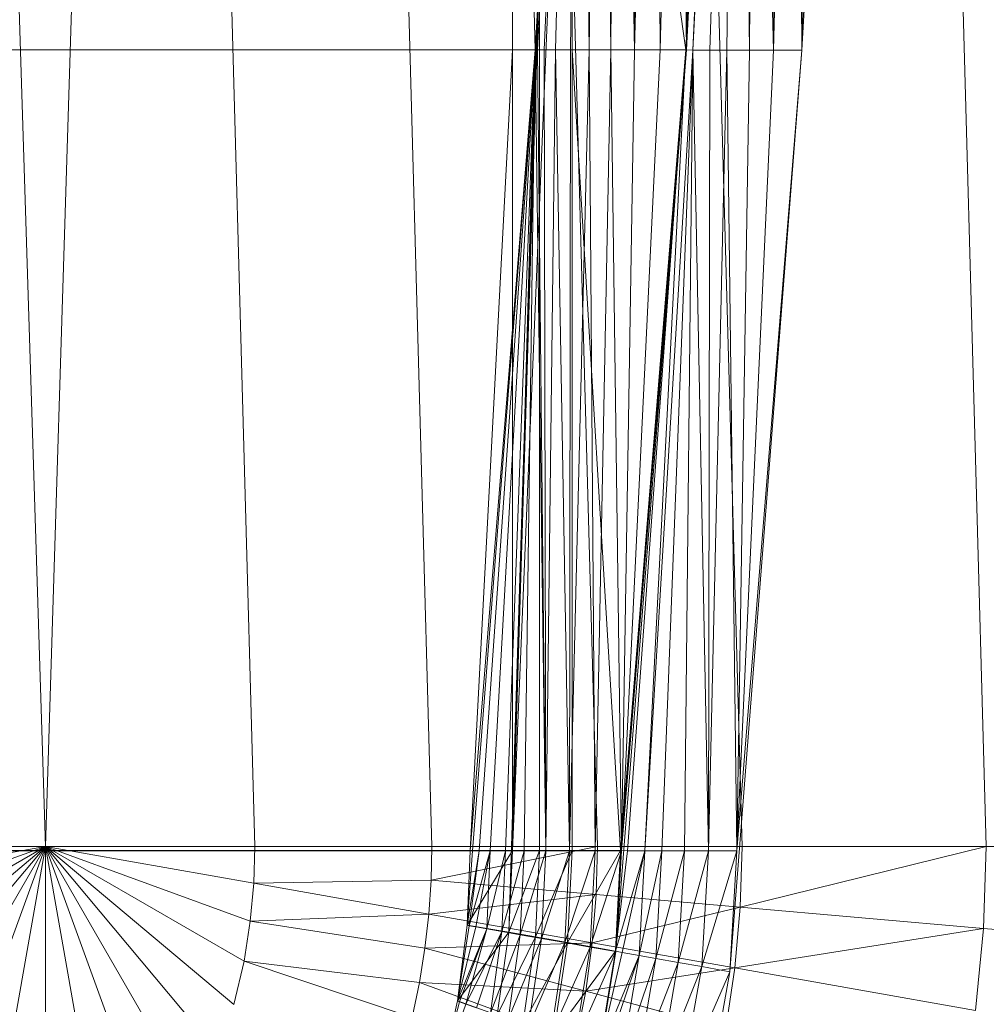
# Model space of a CAD drawing. Header units: metres. Extents: x 391.1 to 430.4, y 12.7 to 28.4.
# Tile 55 of 168: x 401.88 to 402.019, y 27.566 to 27.707. Entities that reach past the tile are written whole.
import ezdxf

# ---------------------------------------------------------------- set-up
doc = ezdxf.new("R2010")
doc.units = ezdxf.units.M
doc.layers.add('A-DETL-____-MBND', color=7, linetype='Continuous', lineweight=18)

# ---------------------------------------------------------------- blocks, each defined once
blk = doc.blocks.new('Family - Inodor PB-155331-02_PCI_P0')
at = {"layer": 'A-DETL-____-MBND', "color": 253, "true_color": 0xaaaaaa}
for p, q in [((0.18701, 0.7262), (0.20299, 0.21652)), ((0.21897, 0.7262), (0.20299, 0.21652)), ((0.21897, 0.7262), (0.23305, 0.21652)), ((0.24439, 0.7262), (0.25847, 0.21652)), ((0.26816, 0.7262), (0.28224, 0.21652)), ((0.28568, 0.7262), (0.26951, 0.2042)), ((0.28891, 0.7262), (0.30299, 0.21652)), ((0.32395, 0.7262), (0.33803, 0.21652)), ((0.26951, 0.2042), (0.28565, 0.7256)), ((0.26951, 0.2042), (0.28565, 0.7256)), ((0.27003, 0.21593), (0.28565, 0.7256)), ((0.27003, 0.21593), (0.28565, 0.7256)), ((0.27003, 0.44571), (0.27003, 0.33082)), ((0.27003, 0.44571), (0.2733, 0.33082)), ((0.27003, 0.44571), (0.27003, 0.33082)), ((0.27003, 0.44571), (0.2733, 0.33082)), ((0.27003, 0.21593), (0.27965, 0.44571)), ((0.27003, 0.21593), (0.27965, 0.44571)), ((0.27003, 0.44571), (0.27003, 0.33082)), ((0.27003, 0.44571), (0.27003, 0.33082)), ((0.27965, 0.44571), (0.2733, 0.33082)), ((0.2733, 0.33082), (0.27965, 0.44571)), ((0.27965, 0.44571), (0.2733, 0.33082)), ((0.2733, 0.33082), (0.27965, 0.44571)), ((0.27965, 0.44571), (0.27362, 0.33082)), ((0.27362, 0.33082), (0.27965, 0.44571)), ((0.27392, 0.44571), (0.27392, 0.33082)), ((0.27392, 0.44571), (0.27392, 0.33082)), ((0.27965, 0.44571), (0.2746, 0.33082)), ((0.2746, 0.33082), (0.27965, 0.44571)), ((0.27965, 0.44571), (0.2762, 0.33082)), ((0.2762, 0.33082), (0.27965, 0.44571)), ((0.27965, 0.44571), (0.27837, 0.33082)), ((0.27837, 0.33082), (0.27965, 0.44571)), ((0.27859, 0.44571), (0.27859, 0.33082)), ((0.27859, 0.44571), (0.29491, 0.33082)), ((0.27859, 0.44571), (0.27859, 0.33082)), ((0.27859, 0.44571), (0.29491, 0.33082)), ((0.27965, 0.44571), (0.28105, 0.33082)), ((0.27965, 0.44571), (0.28105, 0.33082)), ((0.27996, 0.44571), (0.28105, 0.33082)), ((0.27996, 0.44571), (0.28105, 0.33082)), ((0.28094, 0.44571), (0.28105, 0.33082)), ((0.28094, 0.44571), (0.28105, 0.33082)), ((0.28254, 0.44571), (0.28105, 0.33082)), ((0.28105, 0.33082), (0.28254, 0.44571)), ((0.28254, 0.44571), (0.28415, 0.33082)), ((0.28254, 0.44571), (0.28415, 0.33082)), ((0.28471, 0.44571), (0.28415, 0.33082)), ((0.28415, 0.33082), (0.28471, 0.44571)), ((0.28471, 0.44571), (0.28758, 0.33082)), ((0.28471, 0.44571), (0.28758, 0.33082)), ((0.28739, 0.44571), (0.28758, 0.33082)), ((0.28739, 0.44571), (0.28758, 0.33082)), ((0.29049, 0.44571), (0.28758, 0.33082)), ((0.28758, 0.33082), (0.29049, 0.44571)), ((0.29049, 0.44571), (0.29124, 0.33082)), ((0.29049, 0.44571), (0.29124, 0.33082)), ((0.29392, 0.44571), (0.29124, 0.33082)), ((0.29124, 0.33082), (0.29392, 0.44571)), ((0.29392, 0.44571), (0.29501, 0.33082)), ((0.29392, 0.44571), (0.29501, 0.33082)), ((0.30126, 0.44572), (0.29491, 0.33082)), ((0.29491, 0.33082), (0.30126, 0.44572)), ((0.29758, 0.44571), (0.29501, 0.33082)), ((0.29501, 0.33082), (0.29758, 0.44571)), ((0.29501, 0.33082), (0.30135, 0.44571)), ((0.30126, 0.44572), (0.29591, 0.33077)), ((0.29591, 0.33077), (0.30126, 0.44572)), ((0.29591, 0.33077), (0.30226, 0.44566)), ((0.29591, 0.33077), (0.30226, 0.44566)), ((0.30226, 0.44566), (0.29837, 0.33077)), ((0.29837, 0.33077), (0.30226, 0.44566)), ((0.30226, 0.44566), (0.3008, 0.33077)), ((0.3008, 0.33077), (0.30226, 0.44566)), ((0.30226, 0.44566), (0.30408, 0.33077)), ((0.30226, 0.44566), (0.30408, 0.33077)), ((0.30471, 0.44566), (0.30408, 0.33077)), ((0.30408, 0.33077), (0.30471, 0.44566)), ((0.30471, 0.44566), (0.3075, 0.33077)), ((0.30471, 0.44566), (0.3075, 0.33077)), ((0.30715, 0.44566), (0.3075, 0.33077)), ((0.30715, 0.44566), (0.3075, 0.33077)), ((0.31043, 0.44566), (0.3075, 0.33077)), ((0.3075, 0.33077), (0.31043, 0.44566)), ((0.31043, 0.44566), (0.3116, 0.33076)), ((0.31043, 0.44566), (0.3116, 0.33076)), ((0.31384, 0.44566), (0.3116, 0.33076)), ((0.3116, 0.33076), (0.31384, 0.44566)), ((0.3116, 0.33076), (0.31794, 0.44566)), ((0.13594, 0.33082), (0.27003, 0.33082)), ((0.13594, 0.33082), (0.27003, 0.33082)), ((0.13594, 0.33082), (0.27003, 0.33082)), ((0.13594, 0.33082), (0.27003, 0.33082)), ((0.26396, 0.21587), (0.27003, 0.33082)), ((0.2733, 0.33082), (0.26396, 0.21587)), ((0.26396, 0.21587), (0.27003, 0.33082)), ((0.26396, 0.21587), (0.27003, 0.33082)), ((0.26396, 0.21587), (0.27003, 0.33082)), ((0.2733, 0.33082), (0.26396, 0.21587)), ((0.26396, 0.21587), (0.2733, 0.33082)), ((0.2733, 0.33082), (0.26428, 0.21587)), ((0.26428, 0.21587), (0.2733, 0.33082)), ((0.2733, 0.33082), (0.26526, 0.21587)), ((0.26526, 0.21587), (0.2733, 0.33082)), ((0.2733, 0.33082), (0.26686, 0.21587)), ((0.26686, 0.21587), (0.2733, 0.33082)), ((0.2733, 0.33082), (0.26903, 0.21587)), ((0.26903, 0.21587), (0.2733, 0.33082)), ((0.27003, 0.33082), (0.27003, 0.21593)), ((0.27003, 0.33082), (0.2733, 0.33082)), ((0.27003, 0.33082), (0.27003, 0.21593)), ((0.2733, 0.33082), (0.27003, 0.21593)), ((0.27003, 0.33082), (0.27003, 0.21593)), ((0.27003, 0.21593), (0.2733, 0.33082)), ((0.27003, 0.21593), (0.27003, 0.33082)), ((0.27003, 0.33082), (0.27392, 0.33082)), ((0.27003, 0.33082), (0.27392, 0.33082)), ((0.27003, 0.33082), (0.27003, 0.21593)), ((0.2733, 0.33082), (0.2717, 0.21587)), ((0.2717, 0.21587), (0.2733, 0.33082)), ((0.2733, 0.33082), (0.27481, 0.21587)), ((0.2733, 0.33082), (0.27362, 0.33082)), ((0.2733, 0.33082), (0.27481, 0.21587)), ((0.2733, 0.33082), (0.27362, 0.33082)), ((0.27362, 0.33082), (0.27481, 0.21587)), ((0.27362, 0.33082), (0.2746, 0.33082)), ((0.27362, 0.33082), (0.27481, 0.21587)), ((0.27362, 0.33082), (0.2746, 0.33082)), ((0.27392, 0.33082), (0.27392, 0.21593)), ((0.27392, 0.33082), (0.27859, 0.33082)), ((0.27392, 0.33082), (0.27859, 0.33082)), ((0.27392, 0.33082), (0.27392, 0.21593)), ((0.2746, 0.33082), (0.27481, 0.21587)), ((0.2746, 0.33082), (0.2762, 0.33082)), ((0.2746, 0.33082), (0.27481, 0.21587)), ((0.2746, 0.33082), (0.2762, 0.33082)), ((0.2762, 0.33082), (0.27481, 0.21587)), ((0.27481, 0.21587), (0.2762, 0.33082)), ((0.2762, 0.33082), (0.27824, 0.21587)), ((0.2762, 0.33082), (0.27837, 0.33082)), ((0.2762, 0.33082), (0.27824, 0.21587)), ((0.2762, 0.33082), (0.27837, 0.33082)), ((0.27837, 0.33082), (0.27824, 0.21587)), ((0.27824, 0.21587), (0.27837, 0.33082)), ((0.27824, 0.21587), (0.28105, 0.33082)), ((0.27824, 0.21587), (0.28105, 0.33082)), ((0.27837, 0.33082), (0.28105, 0.33082)), ((0.27837, 0.33082), (0.28105, 0.33082)), ((0.27859, 0.33082), (0.27859, 0.21593)), ((0.29491, 0.33082), (0.27859, 0.33082)), ((0.27859, 0.33082), (0.28557, 0.21593)), ((0.27859, 0.33082), (0.27859, 0.21593)), ((0.27859, 0.33082), (0.29491, 0.33082)), ((0.27859, 0.33082), (0.28557, 0.21593)), ((0.28105, 0.33082), (0.28189, 0.21587)), ((0.28105, 0.33082), (0.28415, 0.33082)), ((0.28105, 0.33082), (0.28189, 0.21587)), ((0.28105, 0.33082), (0.28415, 0.33082)), ((0.28415, 0.33082), (0.28189, 0.21587)), ((0.28189, 0.21587), (0.28415, 0.33082)), ((0.28415, 0.33082), (0.28567, 0.21587)), ((0.28415, 0.33082), (0.28758, 0.33082)), ((0.28415, 0.33082), (0.28758, 0.33082)), ((0.28415, 0.33082), (0.28567, 0.21587)), ((0.2849, 0.20142), (0.29501, 0.33082)), ((0.29491, 0.33082), (0.28557, 0.21593)), ((0.28557, 0.21593), (0.29491, 0.33082)), ((0.28758, 0.33082), (0.28567, 0.21587)), ((0.28567, 0.21587), (0.29501, 0.33082)), ((0.28567, 0.21587), (0.28758, 0.33082)), ((0.28567, 0.21587), (0.29124, 0.33082)), ((0.28567, 0.21587), (0.29124, 0.33082)), ((0.28567, 0.21587), (0.29501, 0.33082)), ((0.29491, 0.33082), (0.28657, 0.21587)), ((0.28657, 0.21587), (0.29491, 0.33082)), ((0.28758, 0.33082), (0.29124, 0.33082)), ((0.28758, 0.33082), (0.29124, 0.33082)), ((0.29491, 0.33082), (0.28902, 0.21587)), ((0.28902, 0.21587), (0.29491, 0.33082)), ((0.28902, 0.21587), (0.29591, 0.33077)), ((0.28902, 0.21587), (0.29591, 0.33077)), ((0.29124, 0.33082), (0.29501, 0.33082)), ((0.29124, 0.33082), (0.29501, 0.33082)), ((0.29591, 0.33077), (0.29146, 0.21587)), ((0.29146, 0.21587), (0.29591, 0.33077)), ((0.29591, 0.33077), (0.29474, 0.21587)), ((0.29474, 0.21587), (0.29591, 0.33077)), ((0.29491, 0.33082), (0.29591, 0.33077)), ((0.29491, 0.33082), (0.29591, 0.33077)), ((0.29591, 0.33077), (0.29816, 0.21587)), ((0.29591, 0.33077), (0.29837, 0.33077)), ((0.29591, 0.33077), (0.29816, 0.21587)), ((0.29591, 0.33077), (0.29837, 0.33077)), ((0.29837, 0.33077), (0.29816, 0.21587)), ((0.29816, 0.21587), (0.29837, 0.33077)), ((0.29816, 0.21587), (0.3008, 0.33077)), ((0.29816, 0.21587), (0.3008, 0.33077)), ((0.29837, 0.33077), (0.3008, 0.33077)), ((0.29837, 0.33077), (0.3008, 0.33077)), ((0.3008, 0.33077), (0.30225, 0.21587)), ((0.3008, 0.33077), (0.30408, 0.33077)), ((0.3008, 0.33077), (0.30225, 0.21587)), ((0.3008, 0.33077), (0.30408, 0.33077)), ((0.30124, 0.19854), (0.3116, 0.33076)), ((0.30408, 0.33077), (0.30225, 0.21587)), ((0.30225, 0.21587), (0.30408, 0.33077)), ((0.30225, 0.21587), (0.3075, 0.33077)), ((0.30225, 0.21587), (0.3075, 0.33077)), ((0.30225, 0.21587), (0.3116, 0.33076)), ((0.30225, 0.21587), (0.3116, 0.33076)), ((0.30408, 0.33077), (0.3075, 0.33077)), ((0.30408, 0.33077), (0.3075, 0.33077)), ((0.3075, 0.33077), (0.3116, 0.33076)), ((0.3075, 0.33077), (0.3116, 0.33076)), ((0.17293, 0.21652), (0.20299, 0.21652)), ((0.20299, 0.21652), (0.17309, 0.21124)), ((0.20299, 0.21652), (0.17357, 0.20581)), ((0.20299, 0.21652), (0.17447, 0.20005)), ((0.20299, 0.21652), (0.17593, 0.19381)), ((0.20299, 0.21652), (0.17822, 0.18699)), ((0.20299, 0.21652), (0.18172, 0.17968)), ((0.20299, 0.21652), (0.18695, 0.17244)), ((0.20299, 0.21652), (0.1942, 0.16667)), ((0.20299, 0.21652), (0.20299, 0.16439)), ((0.20299, 0.21652), (0.21178, 0.16667)), ((0.20299, 0.21652), (0.21904, 0.17244)), ((0.23305, 0.21652), (0.20299, 0.21652)), ((0.20299, 0.21652), (0.22426, 0.17968)), ((0.20299, 0.21652), (0.22776, 0.18699)), ((0.20299, 0.21652), (0.23005, 0.19381)), ((0.20299, 0.21652), (0.23151, 0.20005)), ((0.20299, 0.21652), (0.23241, 0.20581)), ((0.20299, 0.21652), (0.2329, 0.21124)), ((0.23305, 0.21652), (0.2329, 0.21124)), ((0.25847, 0.21652), (0.23305, 0.21652)), ((0.25847, 0.21652), (0.25836, 0.21167)), ((0.28224, 0.21652), (0.25836, 0.21167)), ((0.25847, 0.21652), (0.28224, 0.21652)), ((0.28224, 0.21652), (0.28205, 0.2096)), ((0.28224, 0.21652), (0.30299, 0.21652)), ((0.30299, 0.21652), (0.30274, 0.20779)), ((0.33803, 0.21652), (0.30274, 0.20779)), ((0.30299, 0.21652), (0.33803, 0.21652)), ((0.33803, 0.21652), (0.33765, 0.20474)), ((0.33803, 0.21652), (0.36491, 0.21652)), ((0.27003, 0.21593), (0.13594, 0.21593)), ((0.13594, 0.21593), (0.27003, 0.21593)), ((0.142, 0.21587), (0.26396, 0.21587)), ((0.142, 0.21587), (0.26396, 0.21587)), ((0.26352, 0.20519), (0.27003, 0.21593)), ((0.26352, 0.20519), (0.27003, 0.21593)), ((0.26352, 0.20519), (0.26396, 0.21587)), ((0.26352, 0.20519), (0.26396, 0.21587)), ((0.26396, 0.21587), (0.26352, 0.20519)), ((0.26352, 0.20519), (0.26526, 0.21587)), ((0.26352, 0.20519), (0.26396, 0.21587)), ((0.26352, 0.20519), (0.26428, 0.21587)), ((0.26352, 0.20519), (0.26428, 0.21587)), ((0.26352, 0.20519), (0.26526, 0.21587)), ((0.26526, 0.21587), (0.26383, 0.20514)), ((0.26383, 0.20514), (0.26686, 0.21587)), ((0.26383, 0.20514), (0.26526, 0.21587)), ((0.26383, 0.20514), (0.26686, 0.21587)), ((0.27003, 0.21593), (0.26396, 0.21587)), ((0.26396, 0.21587), (0.27003, 0.21593)), ((0.26396, 0.21587), (0.27003, 0.21593)), ((0.26396, 0.21587), (0.26428, 0.21587)), ((0.26396, 0.21587), (0.26428, 0.21587)), ((0.26428, 0.21587), (0.26526, 0.21587)), ((0.26428, 0.21587), (0.26526, 0.21587)), ((0.26686, 0.21587), (0.2648, 0.20497)), ((0.2648, 0.20497), (0.26686, 0.21587)), ((0.26526, 0.21587), (0.26686, 0.21587)), ((0.26526, 0.21587), (0.26686, 0.21587)), ((0.26686, 0.21587), (0.26637, 0.20469)), ((0.26637, 0.20469), (0.26686, 0.21587)), ((0.26637, 0.20469), (0.26903, 0.21587)), ((0.26637, 0.20469), (0.26903, 0.21587)), ((0.26686, 0.21587), (0.26903, 0.21587)), ((0.26686, 0.21587), (0.26903, 0.21587)), ((0.26903, 0.21587), (0.26851, 0.20431)), ((0.26851, 0.20431), (0.26903, 0.21587)), ((0.26851, 0.20431), (0.2717, 0.21587)), ((0.26851, 0.20431), (0.2717, 0.21587)), ((0.26903, 0.21587), (0.2717, 0.21587)), ((0.26903, 0.21587), (0.2717, 0.21587)), ((0.27003, 0.21593), (0.26951, 0.2042)), ((0.26951, 0.2042), (0.27003, 0.21593)), ((0.27003, 0.21593), (0.26951, 0.2042)), ((0.26951, 0.2042), (0.27003, 0.21593)), ((0.26951, 0.2042), (0.27392, 0.21593)), ((0.26951, 0.2042), (0.27392, 0.21593)), ((0.27003, 0.21593), (0.27392, 0.21593)), ((0.27003, 0.21593), (0.27392, 0.21593)), ((0.2717, 0.21587), (0.27115, 0.20385)), ((0.27115, 0.20385), (0.2717, 0.21587)), ((0.27115, 0.20385), (0.27481, 0.21587)), ((0.27115, 0.20385), (0.27481, 0.21587)), ((0.2717, 0.21587), (0.27481, 0.21587)), ((0.2717, 0.21587), (0.27481, 0.21587)), ((0.27392, 0.21593), (0.27334, 0.20352)), ((0.27334, 0.20352), (0.27392, 0.21593)), ((0.27334, 0.20352), (0.27859, 0.21593)), ((0.27334, 0.20352), (0.27859, 0.21593)), ((0.27392, 0.21593), (0.27859, 0.21593)), ((0.27392, 0.21593), (0.27859, 0.21593)), ((0.27481, 0.21587), (0.2742, 0.20331)), ((0.2742, 0.20331), (0.27481, 0.21587)), ((0.2742, 0.20331), (0.27824, 0.21587)), ((0.2742, 0.20331), (0.27824, 0.21587)), ((0.27481, 0.21587), (0.27824, 0.21587)), ((0.27481, 0.21587), (0.27824, 0.21587)), ((0.27824, 0.21587), (0.27758, 0.20272)), ((0.27758, 0.20272), (0.27824, 0.21587)), ((0.27758, 0.20272), (0.28189, 0.21587)), ((0.27758, 0.20272), (0.28189, 0.21587)), ((0.27859, 0.21593), (0.27794, 0.20271)), ((0.27794, 0.20271), (0.27859, 0.21593)), ((0.27794, 0.20271), (0.28557, 0.21593)), ((0.27794, 0.20271), (0.28557, 0.21593)), ((0.27824, 0.21587), (0.28189, 0.21587)), ((0.27824, 0.21587), (0.28189, 0.21587)), ((0.27859, 0.21593), (0.28557, 0.21593)), ((0.28557, 0.21593), (0.27859, 0.21593)), ((0.28189, 0.21587), (0.28118, 0.20208)), ((0.28118, 0.20208), (0.28189, 0.21587)), ((0.28118, 0.20208), (0.28567, 0.21587)), ((0.28118, 0.20208), (0.28567, 0.21587)), ((0.28189, 0.21587), (0.28567, 0.21587)), ((0.28189, 0.21587), (0.28567, 0.21587)), ((0.28557, 0.21593), (0.28482, 0.2015)), ((0.28482, 0.2015), (0.28557, 0.21593)), ((0.28482, 0.2015), (0.28657, 0.21587)), ((0.28482, 0.2015), (0.28902, 0.21587)), ((0.28482, 0.2015), (0.28657, 0.21587)), ((0.28482, 0.2015), (0.28902, 0.21587)), ((0.28567, 0.21587), (0.2849, 0.20142)), ((0.2849, 0.20142), (0.28567, 0.21587)), ((0.28557, 0.21593), (0.28657, 0.21587)), ((0.28557, 0.21593), (0.28657, 0.21587)), ((0.28902, 0.21587), (0.28579, 0.20127)), ((0.28579, 0.20127), (0.28902, 0.21587)), ((0.28657, 0.21587), (0.28902, 0.21587)), ((0.28657, 0.21587), (0.28902, 0.21587)), ((0.28902, 0.21587), (0.28821, 0.20085)), ((0.28821, 0.20085), (0.28902, 0.21587)), ((0.28821, 0.20085), (0.29146, 0.21587)), ((0.28821, 0.20085), (0.29146, 0.21587)), ((0.28902, 0.21587), (0.29146, 0.21587)), ((0.28902, 0.21587), (0.29146, 0.21587)), ((0.29146, 0.21587), (0.29061, 0.20042)), ((0.29061, 0.20042), (0.29146, 0.21587)), ((0.29061, 0.20042), (0.29474, 0.21587)), ((0.29061, 0.20042), (0.29474, 0.21587)), ((0.29146, 0.21587), (0.29474, 0.21587)), ((0.29146, 0.21587), (0.29474, 0.21587)), ((0.29474, 0.21587), (0.29384, 0.19985)), ((0.29384, 0.19985), (0.29474, 0.21587)), ((0.29384, 0.19985), (0.29816, 0.21587)), ((0.29384, 0.19985), (0.29816, 0.21587)), ((0.29474, 0.21587), (0.29816, 0.21587)), ((0.29474, 0.21587), (0.29816, 0.21587)), ((0.29816, 0.21587), (0.2972, 0.19926)), ((0.2972, 0.19926), (0.29816, 0.21587)), ((0.2972, 0.19926), (0.30225, 0.21587)), ((0.2972, 0.19926), (0.30225, 0.21587)), ((0.29816, 0.21587), (0.30225, 0.21587)), ((0.29816, 0.21587), (0.30225, 0.21587)), ((0.30225, 0.21587), (0.30124, 0.19854)), ((0.30124, 0.19854), (0.30225, 0.21587)), ((0.2329, 0.21124), (0.23241, 0.20581)), ((0.25836, 0.21167), (0.2329, 0.21124)), ((0.2329, 0.21124), (0.25803, 0.20681)), ((0.25836, 0.21167), (0.25803, 0.20681)), ((0.25836, 0.21167), (0.28205, 0.2096)), ((0.28205, 0.2096), (0.25803, 0.20681)), ((0.28205, 0.2096), (0.28149, 0.20268)), ((0.28205, 0.2096), (0.30274, 0.20779)), ((0.30274, 0.20779), (0.28149, 0.20268)), ((0.30274, 0.20779), (0.30196, 0.19907)), ((0.30274, 0.20779), (0.33765, 0.20474)), ((0.25803, 0.20681), (0.23241, 0.20581)), ((0.25803, 0.20681), (0.25747, 0.20192)), ((0.25803, 0.20681), (0.28149, 0.20268)), ((0.23241, 0.20581), (0.23151, 0.20005)), ((0.23241, 0.20581), (0.25747, 0.20192)), ((0.26352, 0.20519), (0.26214, 0.19434)), ((0.26214, 0.19434), (0.26352, 0.20519)), ((0.26352, 0.20519), (0.26214, 0.19434)), ((0.26214, 0.19434), (0.26352, 0.20519)), ((0.26214, 0.19434), (0.26383, 0.20514)), ((0.26214, 0.19434), (0.26383, 0.20514)), ((0.26214, 0.19434), (0.2648, 0.20497)), ((0.26214, 0.19434), (0.2648, 0.20497)), ((0.26352, 0.20519), (0.26951, 0.2042)), ((0.26352, 0.20519), (0.26951, 0.2042)), ((0.26352, 0.20519), (0.26383, 0.20514)), ((0.26352, 0.20519), (0.26383, 0.20514)), ((0.26383, 0.20514), (0.2648, 0.20497)), ((0.26383, 0.20514), (0.2648, 0.20497)), ((0.2648, 0.20497), (0.26637, 0.20469)), ((0.2648, 0.20497), (0.26637, 0.20469)), ((0.26214, 0.19434), (0.26637, 0.20469)), ((0.26214, 0.19434), (0.26637, 0.20469)), ((0.26214, 0.19434), (0.26951, 0.2042)), ((0.26214, 0.19434), (0.26951, 0.2042)), ((0.26637, 0.20469), (0.26244, 0.19423)), ((0.26244, 0.19423), (0.26637, 0.20469)), ((0.26637, 0.20469), (0.26336, 0.19389)), ((0.26336, 0.19389), (0.26637, 0.20469)), ((0.26336, 0.19389), (0.26851, 0.20431)), ((0.26336, 0.19389), (0.26851, 0.20431)), ((0.26851, 0.20431), (0.26486, 0.19335)), ((0.26486, 0.19335), (0.26851, 0.20431)), ((0.26637, 0.20469), (0.26851, 0.20431)), ((0.26637, 0.20469), (0.26851, 0.20431)), ((0.26851, 0.20431), (0.2669, 0.1926)), ((0.2669, 0.1926), (0.26851, 0.20431)), ((0.2669, 0.1926), (0.27115, 0.20385)), ((0.2669, 0.1926), (0.27115, 0.20385)), ((0.26951, 0.2042), (0.26786, 0.19232)), ((0.26951, 0.2042), (0.26786, 0.19232)), ((0.26786, 0.19232), (0.26951, 0.2042)), ((0.26786, 0.19232), (0.27334, 0.20352)), ((0.26786, 0.19232), (0.27334, 0.20352)), ((0.26851, 0.20431), (0.27115, 0.20385)), ((0.26851, 0.20431), (0.27115, 0.20385)), ((0.27115, 0.20385), (0.26942, 0.19169)), ((0.26942, 0.19169), (0.27115, 0.20385)), ((0.26951, 0.2042), (0.27334, 0.20352)), ((0.26951, 0.2042), (0.27334, 0.20352)), ((0.27115, 0.20385), (0.2742, 0.20331)), ((0.27115, 0.20385), (0.2742, 0.20331)), ((0.27334, 0.20352), (0.27152, 0.19099)), ((0.27152, 0.19099), (0.27334, 0.20352)), ((0.27334, 0.20352), (0.27794, 0.20271)), ((0.27334, 0.20352), (0.27794, 0.20271)), ((0.33765, 0.20474), (0.30196, 0.19907)), ((0.33765, 0.20474), (0.3365, 0.19298)), ((0.33765, 0.20474), (0.36443, 0.20239)), ((0.28149, 0.20268), (0.25747, 0.20192)), ((0.26942, 0.19169), (0.2742, 0.20331)), ((0.26942, 0.19169), (0.2742, 0.20331)), ((0.27152, 0.19099), (0.27794, 0.20271)), ((0.27152, 0.19099), (0.27794, 0.20271)), ((0.2742, 0.20331), (0.27233, 0.19063)), ((0.27233, 0.19063), (0.2742, 0.20331)), ((0.27233, 0.19063), (0.27758, 0.20272)), ((0.27233, 0.19063), (0.27758, 0.20272)), ((0.2742, 0.20331), (0.27758, 0.20272)), ((0.2742, 0.20331), (0.27758, 0.20272)), ((0.27758, 0.20272), (0.27556, 0.18945)), ((0.27556, 0.18945), (0.27758, 0.20272)), ((0.27556, 0.18945), (0.28118, 0.20208)), ((0.27556, 0.18945), (0.28118, 0.20208)), ((0.27794, 0.20271), (0.27591, 0.18939)), ((0.27591, 0.18939), (0.27794, 0.20271)), ((0.27758, 0.20272), (0.28118, 0.20208)), ((0.27758, 0.20272), (0.28118, 0.20208)), ((0.27794, 0.20271), (0.28482, 0.2015)), ((0.27794, 0.20271), (0.28482, 0.2015)), ((0.28118, 0.20208), (0.27899, 0.1882)), ((0.27899, 0.1882), (0.28118, 0.20208)), ((0.28149, 0.20268), (0.28055, 0.19574)), ((0.28118, 0.20208), (0.2849, 0.20142)), ((0.28118, 0.20208), (0.2849, 0.20142)), ((0.28149, 0.20268), (0.30196, 0.19907)), ((0.25747, 0.20192), (0.25668, 0.19698)), ((0.25747, 0.20192), (0.28055, 0.19574)), ((0.27591, 0.18939), (0.28482, 0.2015)), ((0.27591, 0.18939), (0.28482, 0.2015)), ((0.27899, 0.1882), (0.2849, 0.20142)), ((0.27899, 0.1882), (0.2849, 0.20142)), ((0.28482, 0.2015), (0.28247, 0.187)), ((0.28247, 0.187), (0.28482, 0.2015)), ((0.28247, 0.187), (0.28579, 0.20127)), ((0.28247, 0.187), (0.28579, 0.20127)), ((0.28247, 0.187), (0.28821, 0.20085)), ((0.28247, 0.187), (0.28821, 0.20085)), ((0.2849, 0.20142), (0.28254, 0.18691)), ((0.28821, 0.20085), (0.28339, 0.18661)), ((0.28339, 0.18661), (0.28821, 0.20085)), ((0.28482, 0.2015), (0.28579, 0.20127)), ((0.28482, 0.2015), (0.28579, 0.20127)), ((0.28821, 0.20085), (0.28569, 0.18577)), ((0.28569, 0.18577), (0.28821, 0.20085)), ((0.28579, 0.20127), (0.28821, 0.20085)), ((0.28579, 0.20127), (0.28821, 0.20085)), ((0.28821, 0.20085), (0.29061, 0.20042)), ((0.28821, 0.20085), (0.29061, 0.20042)), ((0.23151, 0.20005), (0.23005, 0.19381)), ((0.23151, 0.20005), (0.25562, 0.19198)), ((0.25668, 0.19698), (0.23151, 0.20005)), ((0.28569, 0.18577), (0.29061, 0.20042)), ((0.28569, 0.18577), (0.29061, 0.20042)), ((0.29061, 0.20042), (0.28798, 0.18494)), ((0.28798, 0.18494), (0.29061, 0.20042)), ((0.28798, 0.18494), (0.29384, 0.19985)), ((0.28798, 0.18494), (0.29384, 0.19985)), ((0.29061, 0.20042), (0.29384, 0.19985)), ((0.29061, 0.20042), (0.29384, 0.19985)), ((0.29384, 0.19985), (0.29107, 0.18381)), ((0.29107, 0.18381), (0.29384, 0.19985)), ((0.29107, 0.18381), (0.2972, 0.19926)), ((0.29107, 0.18381), (0.2972, 0.19926)), ((0.29384, 0.19985), (0.2972, 0.19926)), ((0.29384, 0.19985), (0.2972, 0.19926)), ((0.2972, 0.19926), (0.29428, 0.18265)), ((0.29428, 0.18265), (0.2972, 0.19926)), ((0.2972, 0.19926), (0.30124, 0.19854)), ((0.2972, 0.19926), (0.30124, 0.19854)), ((0.30196, 0.19907), (0.28055, 0.19574)), ((0.29428, 0.18265), (0.30124, 0.19854)), ((0.29428, 0.18265), (0.30124, 0.19854)), ((0.30124, 0.19854), (0.29813, 0.18124)), ((0.30196, 0.19907), (0.30067, 0.19035)), ((0.30196, 0.19907), (0.3365, 0.19298)), ((0.25668, 0.19698), (0.25562, 0.19198)), ((0.25668, 0.19698), (0.27921, 0.18878)), ((0.28055, 0.19574), (0.25668, 0.19698)), ((0.28055, 0.19574), (0.27921, 0.18878)), ((0.28055, 0.19574), (0.30067, 0.19035)), ((0.26214, 0.19434), (0.25959, 0.18319)), ((0.25959, 0.18319), (0.26214, 0.19434)), ((0.26214, 0.19434), (0.25959, 0.18319)), ((0.25959, 0.18319), (0.26214, 0.19434)), ((0.25959, 0.18319), (0.26244, 0.19423)), ((0.25959, 0.18319), (0.26244, 0.19423)), ((0.25959, 0.18319), (0.26336, 0.19389)), ((0.25959, 0.18319), (0.26336, 0.19389)), ((0.26214, 0.19434), (0.26786, 0.19232)), ((0.26214, 0.19434), (0.26786, 0.19232)), ((0.26214, 0.19434), (0.26244, 0.19423)), ((0.26214, 0.19434), (0.26244, 0.19423)), ((0.26244, 0.19423), (0.26336, 0.19389)), ((0.26244, 0.19423), (0.26336, 0.19389)), ((0.26336, 0.19389), (0.26486, 0.19335)), ((0.26336, 0.19389), (0.26486, 0.19335))]:
    blk.add_line(p, q, dxfattribs=at)
blk = doc.blocks.new('LONDR55-XX_ZZ-ARQ-CAA-M3D-Londres55_ifc-1-02_PCI_P0')
at = {"layer": 'A-DETL-____-MBND', "color": 253, "lineweight": 18, "true_color": 0xaaaaaa}
blk.add_blockref('Family - Inodor PB-155331-02_PCI_P0', (401.68048, 27.37206), dxfattribs=at)

msp = doc.modelspace()

# ---------------------------------------------------------------- block references
at = {"lineweight": 5}
msp.add_blockref('LONDR55-XX_ZZ-ARQ-CAA-M3D-Londres55_ifc-1-02_PCI_P0', (0, 0), dxfattribs=at)

doc.saveas('drawing.dxf')
